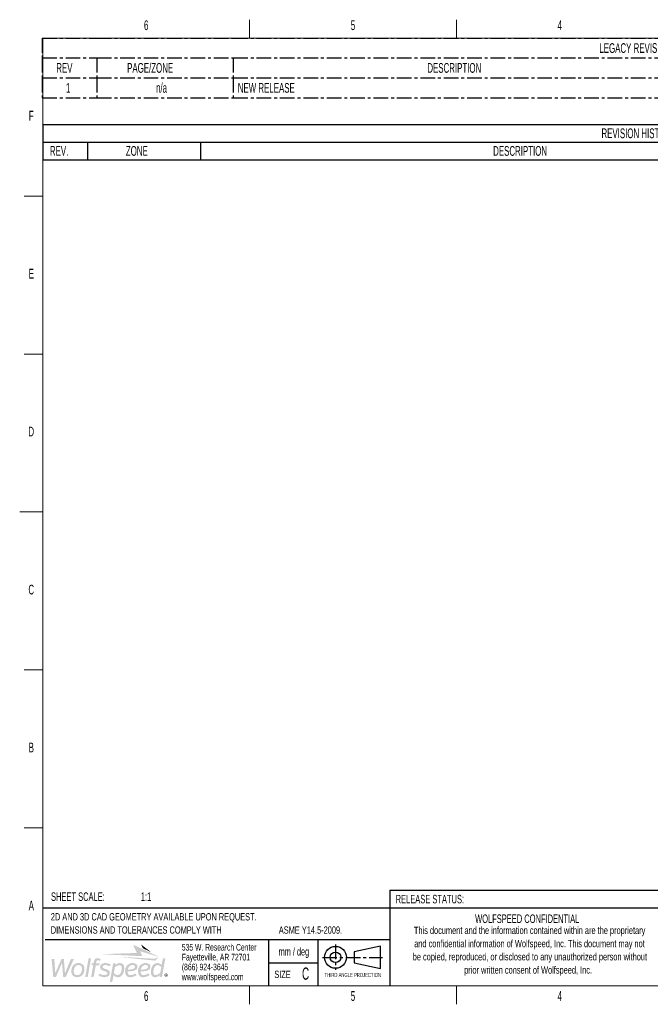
# Paper-space layout 'Revision History' of a CAD drawing. Header units: millimetres. Extents: x 0 to 559, y 0 to 432.
# Tile 1 of 2: x 0 to 274, y 2 to 430. Entities that reach past the tile are written whole.
import ezdxf

# ---------------------------------------------------------------- set-up
doc = ezdxf.new("R2010")
doc.units = ezdxf.units.MM
doc.linetypes.add('CENTER', pattern=[10.16, 6.35, -1.27, 1.27, -1.27])
for name, color, linetype in [('CENTERLINE', 8, 'CENTER'), ('DIMENSIONS', 8, 'Continuous'), ('FORMAT', 7, 'Continuous'), ('FORMAT_(LIGHT)', 9, 'Continuous'), ('WOLFSPEED', 197, 'Continuous')]:
    doc.layers.add(name, color=color, linetype=linetype)
doc.styles.add('SLDTEXTSTYLE0', font='TXT', dxfattribs={"width": 0.605})

# ---------------------------------------------------------------- blocks, each defined once
blk = doc.blocks.new('SW_TABLEANNOTATION_0')
at = {"layer": 'CENTERLINE', "color": 0}
for p, q in [((0, 0), (0, -8.6)), ((0, 0), (23.71, 0)), ((23.71, 0), (82.89, 0)), ((82.89, 0), (290.05, 0)), ((290.05, 0), (362.71, 0)), ((362.71, 0), (427.1, 0)), ((427.1, 0), (493.23, 0)), ((493.23, 0), (538.99, 0)), ((538.99, 0), (538.99, -8.6)), ((0, -8.6), (0, -17.26)), ((0, -8.6), (23.71, -8.6)), ((23.71, -8.6), (23.71, -17.26)), ((23.71, -8.6), (82.89, -8.6)), ((82.89, -8.6), (82.89, -17.26)), ((82.89, -8.6), (290.05, -8.6)), ((290.05, -8.6), (290.05, -17.26)), ((290.05, -8.6), (362.71, -8.6)), ((362.71, -8.6), (362.71, -17.26)), ((362.71, -8.6), (427.1, -8.6)), ((427.1, -8.6), (427.1, -17.26)), ((427.1, -8.6), (493.23, -8.6)), ((493.23, -8.6), (493.23, -17.26)), ((493.23, -8.6), (538.99, -8.6)), ((538.99, -8.6), (538.99, -17.26)), ((0, -17.26), (0, -25.92)), ((0, -17.26), (23.71, -17.26)), ((23.71, -17.26), (23.71, -25.92)), ((23.71, -17.26), (82.89, -17.26)), ((82.89, -17.26), (82.89, -25.92)), ((82.89, -17.26), (290.05, -17.26)), ((290.05, -17.26), (290.05, -25.92)), ((290.05, -17.26), (362.71, -17.26)), ((362.71, -17.26), (362.71, -25.92)), ((362.71, -17.26), (427.1, -17.26)), ((427.1, -17.26), (427.1, -25.92)), ((427.1, -17.26), (493.23, -17.26)), ((493.23, -17.26), (493.23, -25.92)), ((493.23, -17.26), (538.99, -17.26)), ((538.99, -17.26), (538.99, -25.92)), ((0, -25.92), (23.71, -25.92)), ((23.71, -25.92), (82.89, -25.92)), ((82.89, -25.92), (290.05, -25.92)), ((290.05, -25.92), (362.71, -25.92)), ((362.71, -25.92), (427.1, -25.92)), ((427.1, -25.92), (493.23, -25.92)), ((493.23, -25.92), (538.99, -25.92))]:
    blk.add_line(p, q, dxfattribs=at)
at = {"layer": 'CENTERLINE', "color": 0, "attachment_point": 1, "style": 'SLDTEXTSTYLE0'}
for s, insert, char_height in [('LEGACY REVISIONS', (241.9, -2.2), 4.2333), ('REV', (6.06, -10.83), 4.233), ('PAGE/ZONE', (36.84, -10.83), 4.233), ('DESCRIPTION', (167.19, -10.83), 4.2333), ('STATUS', (315.25, -10.83), 4.233), ('DRAWN', (384.25, -10.83), 4.233), ('APPROVED', (444.49, -10.83), 4.233), ('DATE', (508.59, -10.83), 4.233), ('1', (10.29, -19.5), 4.23), ('n/a', (49.39, -19.5), 4.233), ('NEW RELEASE', (84.89, -19.5), 4.2333), ('RELEASED', (311.33, -19.5), 4.233), ('K. LASSE', (382.36, -19.5), 4.233), ('B. SAMPLES', (443.39, -19.5), 4.233), ('09/15/2022', (502, -19.5), 4.233)]:
    blk.add_mtext(s, dxfattribs=dict(at, insert=insert, char_height=char_height))
blk = doc.blocks.new('SW_TABLEANNOTATION_1')
at = {"layer": 'DIMENSIONS', "color": 0}
for p, q in [((0, 0), (0, -7.66)), ((0, 0), (19.39, 0)), ((19.39, 0), (68.48, 0)), ((68.48, 0), (361.24, 0)), ((361.24, 0), (460.96, 0)), ((460.96, 0), (498.75, 0)), ((498.75, 0), (538.85, 0)), ((538.85, 0), (538.85, -7.66)), ((0, -7.66), (0, -15.33)), ((0, -7.66), (19.39, -7.66)), ((19.39, -7.66), (19.39, -15.33)), ((19.39, -7.66), (68.48, -7.66)), ((68.48, -7.66), (68.48, -15.33)), ((68.48, -7.66), (361.24, -7.66)), ((361.24, -7.66), (361.24, -15.33)), ((361.24, -7.66), (460.96, -7.66)), ((460.96, -7.66), (460.96, -15.33)), ((460.96, -7.66), (498.75, -7.66)), ((498.75, -7.66), (498.75, -15.33)), ((498.75, -7.66), (538.85, -7.66)), ((538.85, -7.66), (538.85, -15.33)), ((0, -15.33), (19.39, -15.33)), ((19.39, -15.33), (68.48, -15.33)), ((68.48, -15.33), (361.24, -15.33)), ((361.24, -15.33), (460.96, -15.33)), ((460.96, -15.33), (498.75, -15.33)), ((498.75, -15.33), (538.85, -15.33))]:
    blk.add_line(p, q, dxfattribs=at)
at = {"layer": 'DIMENSIONS', "color": 0, "attachment_point": 1, "style": 'SLDTEXTSTYLE0'}
for s, insert, char_height in [('REVISION HISTORY', (242.61, -1.74), 4.2333), ('REV.', (3.11, -9.4), 4.233), ('ZONE', (36.1, -9.4), 4.233), ('DESCRIPTION', (195.58, -9.4), 4.2333), ('RELEASE STATUS', (386.17, -9.4), 4.2333), ('APPROVED', (464.18, -9.4), 4.233), ('APR DATE', (504.69, -9.4), 4.233)]:
    blk.add_mtext(s, dxfattribs=dict(at, insert=insert, char_height=char_height))

psp = doc.layouts.new('Revision History')

# ---------------------------------------------------------------- hatches: boundary and pattern name
at = {"layer": 'WOLFSPEED'}
h = psp.add_hatch(color=256, dxfattribs=at)
edge = h.paths.add_edge_path(flags=0)
edge.add_line((52.52, 24.97), (60.11, 22.74))
edge.add_spline(control_points=[(60.11, 22.74), (60.17, 22.72), (60.2, 22.8), (60.14, 22.83)], knot_values=[0, 0, 0, 0, 1, 1, 1, 1], weights=[1, 1, 1, 1], degree=3, periodic=0)
edge.add_line((60.14, 22.83), (49.43, 27.81))
edge.add_spline(control_points=[(49.43, 27.81), (49.34, 27.86), (49.25, 27.76), (49.29, 27.67)], knot_values=[0, 0, 0, 0, 1, 1, 1, 1], weights=[1, 1, 1, 1], degree=3, periodic=0)
edge.add_line((49.29, 27.67), (50.84, 24.45))
edge.add_spline(control_points=[(50.84, 24.45), (50.87, 24.39), (50.83, 24.32), (50.77, 24.32)], knot_values=[0, 0, 0, 0, 1, 1, 1, 1], weights=[1, 1, 1, 1], degree=3, periodic=0)
edge.add_line((50.77, 24.32), (36.32, 23.81))
edge.add_spline(control_points=[(36.32, 23.81), (36.27, 23.81), (36.27, 23.73), (36.32, 23.73)], knot_values=[0, 0, 0, 0, 1, 1, 1, 1], weights=[1, 1, 1, 1], degree=3, periodic=0)
edge.add_line((36.32, 23.73), (53.19, 22.91))
edge.add_spline(control_points=[(53.19, 22.91), (53.23, 22.91), (53.26, 22.95), (53.24, 22.99)], knot_values=[0, 0, 0, 0, 1, 1, 1, 1], weights=[1, 1, 1, 1], degree=3, periodic=0)
edge.add_line((53.24, 22.99), (52.42, 24.85))
edge.add_spline(control_points=[(52.42, 24.85), (52.39, 24.92), (52.45, 24.99), (52.52, 24.97)], knot_values=[0, 0, 0, 0, 1, 1, 1, 1], weights=[1, 1, 1, 1], degree=3, periodic=0)
h = psp.add_hatch(color=256, dxfattribs=at)
edge = h.paths.add_edge_path(flags=0)
edge.add_line((52.79, 27.82), (53.47, 26.42))
edge.add_spline(control_points=[(53.47, 26.42), (53.5, 26.36), (53.54, 26.31), (53.6, 26.28)], knot_values=[0, 0, 0, 0, 1, 1, 1, 1], weights=[1, 1, 1, 1], degree=3, periodic=0)
edge.add_line((53.6, 26.28), (56.61, 24.89))
edge.add_spline(control_points=[(56.61, 24.89), (56.66, 24.87), (56.7, 24.93), (56.66, 24.97)], knot_values=[0, 0, 0, 0, 1, 1, 1, 1], weights=[1, 1, 1, 1], degree=3, periodic=0)
edge.add_line((56.66, 24.97), (52.86, 27.87))
edge.add_spline(control_points=[(52.86, 27.87), (52.82, 27.9), (52.77, 27.86), (52.79, 27.82)], knot_values=[0, 0, 0, 0, 1, 1, 1, 1], weights=[1, 1, 1, 1], degree=3, periodic=0)
h = psp.add_hatch(color=256, dxfattribs=at)
edge = h.paths.add_edge_path(flags=0)
edge.add_spline(control_points=[(22.54, 21.72), (22.37, 21.72), (22.21, 21.62), (22.15, 21.46)], knot_values=[0, 0, 0, 0, 1, 1, 1, 1], weights=[1, 1, 1, 1], degree=3, periodic=0)
edge.add_line((22.15, 21.46), (19.65, 15.49))
edge.add_line((19.65, 15.49), (19.17, 21.72))
edge.add_line((19.17, 21.72), (18.43, 21.72))
edge.add_spline(control_points=[(18.43, 21.72), (18.26, 21.72), (18.11, 21.62), (18.04, 21.46)], knot_values=[0, 0, 0, 0, 1, 1, 1, 1], weights=[1, 1, 1, 1], degree=3, periodic=0)
edge.add_line((18.04, 21.46), (15.44, 15.52))
edge.add_line((15.44, 15.52), (15.01, 21.72))
edge.add_line((15.01, 21.72), (14.28, 21.72))
edge.add_spline(control_points=[(14.28, 21.72), (14.16, 21.72), (14.05, 21.67), (13.97, 21.58)], knot_values=[0, 0, 0, 0, 1, 1, 1, 1], weights=[1, 1, 1, 1], degree=3, periodic=0)
edge.add_spline(control_points=[(13.97, 21.58), (13.89, 21.49), (13.85, 21.37), (13.86, 21.25)], knot_values=[0, 0, 0, 0, 1, 1, 1, 1], weights=[1, 1, 1, 1], degree=3, periodic=0)
edge.add_line((13.86, 21.25), (14.59, 13.9))
edge.add_line((14.59, 13.9), (15.44, 13.9))
edge.add_spline(control_points=[(15.44, 13.9), (15.6, 13.9), (15.76, 14), (15.82, 14.16)], knot_values=[0, 0, 0, 0, 1, 1, 1, 1], weights=[1, 1, 1, 1], degree=3, periodic=0)
edge.add_line((15.82, 14.16), (18.39, 20.01))
edge.add_line((18.39, 20.01), (18.89, 13.9))
edge.add_line((18.89, 13.9), (19.74, 13.9))
edge.add_spline(control_points=[(19.74, 13.9), (19.91, 13.9), (20.06, 14), (20.13, 14.15)], knot_values=[0, 0, 0, 0, 1, 1, 1, 1], weights=[1, 1, 1, 1], degree=3, periodic=0)
edge.add_line((20.13, 14.15), (23.52, 21.72))
edge.add_line((23.52, 21.72), (22.54, 21.72))
h = psp.add_hatch(color=256, dxfattribs=at)
edge = h.paths.add_edge_path(flags=0)
edge.add_line((28.48, 13.9), (29.19, 13.9))
edge.add_spline(control_points=[(29.19, 13.9), (29.39, 13.9), (29.57, 14.05), (29.6, 14.25)], knot_values=[0, 0, 0, 0, 1, 1, 1, 1], weights=[1, 1, 1, 1], degree=3, periodic=0)
edge.add_line((29.6, 14.25), (30.98, 22.04))
edge.add_line((30.98, 22.04), (30.27, 22.04))
edge.add_spline(control_points=[(30.27, 22.04), (30.06, 22.04), (29.89, 21.89), (29.85, 21.69)], knot_values=[0, 0, 0, 0, 1, 1, 1, 1], weights=[1, 1, 1, 1], degree=3, periodic=0)
edge.add_line((29.85, 21.69), (28.48, 13.9))
h = psp.add_hatch(color=256, dxfattribs=at)
edge = h.paths.add_edge_path(flags=0)
edge.add_spline(control_points=[(31.76, 13.9), (31.96, 13.9), (32.14, 14.05), (32.17, 14.25)], knot_values=[0, 0, 0, 0, 1, 1, 1, 1], weights=[1, 1, 1, 1], degree=3, periodic=0)
edge.add_line((32.17, 14.25), (32.32, 15.08))
edge.add_line((32.32, 15.08), (33.01, 18.95))
edge.add_line((33.01, 18.95), (34.54, 18.95))
edge.add_line((34.54, 18.95), (34.69, 19.8))
edge.add_line((34.69, 19.8), (33.16, 19.8))
edge.add_line((33.16, 19.8), (33.28, 20.51))
edge.add_spline(control_points=[(33.28, 20.51), (33.36, 20.92), (33.53, 21.09), (33.85, 21.09)], knot_values=[0, 0, 0, 0, 1, 1, 1, 1], weights=[1, 1, 1, 1], degree=3, periodic=0)
edge.add_spline(control_points=[(33.85, 21.09), (34.07, 21.09), (34.53, 20.97), (34.74, 20.91)], knot_values=[0, 0, 0, 0, 1, 1, 1, 1], weights=[1, 1, 1, 1], degree=3, periodic=0)
edge.add_line((34.74, 20.91), (34.8, 20.89))
edge.add_line((34.8, 20.89), (35.22, 21.66))
edge.add_line((35.22, 21.66), (35.14, 21.69))
edge.add_spline(control_points=[(35.14, 21.69), (34.84, 21.81), (34.15, 22.03), (33.69, 22.03)], knot_values=[0, 0, 0, 0, 1, 1, 1, 1], weights=[1, 1, 1, 1], degree=3, periodic=0)
edge.add_spline(control_points=[(33.69, 22.03), (32.84, 22.03), (32.4, 21.59), (32.22, 20.54)], knot_values=[0, 0, 0, 0, 1, 1, 1, 1], weights=[1, 1, 1, 1], degree=3, periodic=0)
edge.add_line((32.22, 20.54), (32.09, 19.8))
edge.add_line((32.09, 19.8), (31.31, 19.8))
edge.add_line((31.31, 19.8), (31.17, 18.95))
edge.add_line((31.17, 18.95), (31.94, 18.95))
edge.add_line((31.94, 18.95), (31.26, 15.11))
edge.add_line((31.26, 15.11), (31.05, 13.9))
edge.add_line((31.05, 13.9), (31.76, 13.9))
h = psp.add_hatch(color=256, dxfattribs=at)
edge = h.paths.add_edge_path(flags=0)
edge.add_spline(control_points=[(58.88, 21), (58.92, 20.99), (58.95, 21.01), (58.97, 21.03)], knot_values=[0, 0, 0, 0, 1, 1, 1, 1], weights=[1, 1, 1, 1], degree=3, periodic=0)
edge.add_line((58.97, 21.03), (60.16, 22.49))
edge.add_spline(control_points=[(60.16, 22.49), (60.19, 22.52), (60.15, 22.57), (60.11, 22.55)], knot_values=[0, 0, 0, 0, 1, 1, 1, 1], weights=[1, 1, 1, 1], degree=3, periodic=0)
edge.add_line((60.11, 22.55), (58.69, 21.81))
edge.add_spline(control_points=[(58.69, 21.81), (58.67, 21.8), (58.64, 21.8), (58.62, 21.8)], knot_values=[0, 0, 0, 0, 1, 1, 1, 1], weights=[1, 1, 1, 1], degree=3, periodic=0)
edge.add_line((58.62, 21.8), (48.43, 22.36))
edge.add_line((48.43, 22.36), (44.58, 22.57))
edge.add_spline(control_points=[(44.58, 22.57), (44.53, 22.56), (44.54, 22.49), (44.59, 22.49)], knot_values=[0, 0, 0, 0, 1, 1, 1, 1], weights=[1, 1, 1, 1], degree=3, periodic=0)
edge.add_line((44.59, 22.49), (48.99, 21.95))
edge.add_line((48.99, 21.95), (58.88, 21))
h = psp.add_hatch(color=256, dxfattribs=at)
edge = h.paths.add_edge_path(flags=0)
edge.add_spline(control_points=[(59.74, 19.92), (58.11, 19.92), (56.96, 18.27), (56.96, 15.89)], knot_values=[0, 0, 0, 0, 1, 1, 1, 1], weights=[1, 1, 1, 1], degree=3, periodic=0)
edge.add_spline(control_points=[(56.96, 15.89), (56.96, 14.87), (57.43, 13.78), (58.74, 13.78)], knot_values=[0, 0, 0, 0, 1, 1, 1, 1], weights=[1, 1, 1, 1], degree=3, periodic=0)
edge.add_spline(control_points=[(58.74, 13.78), (59.63, 13.78), (60.4, 14.28), (60.86, 14.67)], knot_values=[0, 0, 0, 0, 1, 1, 1, 1], weights=[1, 1, 1, 1], degree=3, periodic=0)
edge.add_line((60.86, 14.67), (60.73, 13.9))
edge.add_line((60.73, 13.9), (61.44, 13.9))
edge.add_spline(control_points=[(61.44, 13.9), (61.64, 13.9), (61.82, 14.05), (61.85, 14.25)], knot_values=[0, 0, 0, 0, 1, 1, 1, 1], weights=[1, 1, 1, 1], degree=3, periodic=0)
edge.add_line((61.85, 14.25), (63.23, 22.03))
edge.add_line((63.23, 22.03), (62.52, 22.03))
edge.add_spline(control_points=[(62.52, 22.03), (62.31, 22.03), (62.14, 21.89), (62.1, 21.69)], knot_values=[0, 0, 0, 0, 1, 1, 1, 1], weights=[1, 1, 1, 1], degree=3, periodic=0)
edge.add_line((62.1, 21.69), (61.64, 19.07))
edge.add_spline(control_points=[(61.64, 19.07), (61.28, 19.39), (60.62, 19.92), (59.74, 19.92)], knot_values=[0, 0, 0, 0, 1, 1, 1, 1], weights=[1, 1, 1, 1], degree=3, periodic=0)
edge = h.paths.add_edge_path(flags=0)
edge.add_spline(control_points=[(58.99, 14.69), (58.18, 14.69), (58.06, 15.51), (58.06, 15.99)], knot_values=[0, 0, 0, 0, 1, 1, 1, 1], weights=[1, 1, 1, 1], degree=3, periodic=0)
edge.add_spline(control_points=[(58.06, 15.99), (58.06, 17.48), (58.75, 19.01), (59.91, 19.01)], knot_values=[0, 0, 0, 0, 1, 1, 1, 1], weights=[1, 1, 1, 1], degree=3, periodic=0)
edge.add_spline(control_points=[(59.91, 19.01), (60.43, 19.01), (60.94, 18.73), (61.48, 18.15)], knot_values=[0, 0, 0, 0, 1, 1, 1, 1], weights=[1, 1, 1, 1], degree=3, periodic=0)
edge.add_line((61.48, 18.15), (61.05, 15.75))
edge.add_spline(control_points=[(61.05, 15.75), (60.44, 15.2), (59.77, 14.69), (58.99, 14.69)], knot_values=[0, 0, 0, 0, 1, 1, 1, 1], weights=[1, 1, 1, 1], degree=3, periodic=0)
h = psp.add_hatch(color=256, dxfattribs=at)
edge = h.paths.add_edge_path(flags=0)
edge.add_spline(control_points=[(25.07, 13.78), (26.83, 13.78), (28.11, 15.28), (28.11, 17.35)], knot_values=[0, 0, 0, 0, 1, 1, 1, 1], weights=[1, 1, 1, 1], degree=3, periodic=0)
edge.add_spline(control_points=[(28.11, 17.35), (28.11, 18.96), (27.11, 19.92), (25.44, 19.92)], knot_values=[0, 0, 0, 0, 1, 1, 1, 1], weights=[1, 1, 1, 1], degree=3, periodic=0)
edge.add_spline(control_points=[(25.44, 19.92), (23.68, 19.92), (22.41, 18.42), (22.41, 16.35)], knot_values=[0, 0, 0, 0, 1, 1, 1, 1], weights=[1, 1, 1, 1], degree=3, periodic=0)
edge.add_spline(control_points=[(22.41, 16.35), (22.41, 14.74), (23.4, 13.78), (25.07, 13.78)], knot_values=[0, 0, 0, 0, 1, 1, 1, 1], weights=[1, 1, 1, 1], degree=3, periodic=0)
edge = h.paths.add_edge_path(flags=0)
edge.add_spline(control_points=[(23.47, 16.35), (23.47, 17.65), (24.16, 19.04), (25.45, 19.04)], knot_values=[0, 0, 0, 0, 1, 1, 1, 1], weights=[1, 1, 1, 1], degree=3, periodic=0)
edge.add_spline(control_points=[(25.45, 19.04), (26.76, 19.04), (27.04, 18.12), (27.04, 17.35)], knot_values=[0, 0, 0, 0, 1, 1, 1, 1], weights=[1, 1, 1, 1], degree=3, periodic=0)
edge.add_spline(control_points=[(27.04, 17.35), (27.04, 16.05), (26.34, 14.67), (25.06, 14.67)], knot_values=[0, 0, 0, 0, 1, 1, 1, 1], weights=[1, 1, 1, 1], degree=3, periodic=0)
edge.add_spline(control_points=[(25.06, 14.67), (23.75, 14.67), (23.47, 15.59), (23.47, 16.35)], knot_values=[0, 0, 0, 0, 1, 1, 1, 1], weights=[1, 1, 1, 1], degree=3, periodic=0)
h = psp.add_hatch(color=256, dxfattribs=at)
edge = h.paths.add_edge_path(flags=0)
edge.add_line((39.01, 18.49), (39.55, 19.22))
edge.add_line((39.55, 19.22), (39.48, 19.27))
edge.add_spline(control_points=[(39.48, 19.27), (38.97, 19.57), (38.05, 19.92), (37.15, 19.92)], knot_values=[0, 0, 0, 0, 1, 1, 1, 1], weights=[1, 1, 1, 1], degree=3, periodic=0)
edge.add_spline(control_points=[(37.15, 19.92), (35.84, 19.92), (34.92, 19.2), (34.92, 18.17)], knot_values=[0, 0, 0, 0, 1, 1, 1, 1], weights=[1, 1, 1, 1], degree=3, periodic=0)
edge.add_spline(control_points=[(34.92, 18.17), (34.92, 17.04), (35.95, 16.71), (36.64, 16.49)], knot_values=[0, 0, 0, 0, 1, 1, 1, 1], weights=[1, 1, 1, 1], degree=3, periodic=0)
edge.add_line((36.64, 16.49), (36.81, 16.43))
edge.add_spline(control_points=[(36.81, 16.43), (37.5, 16.22), (38.05, 16.04), (38.05, 15.52)], knot_values=[0, 0, 0, 0, 1, 1, 1, 1], weights=[1, 1, 1, 1], degree=3, periodic=0)
edge.add_spline(control_points=[(38.05, 15.52), (38.05, 14.96), (37.41, 14.67), (36.78, 14.67)], knot_values=[0, 0, 0, 0, 1, 1, 1, 1], weights=[1, 1, 1, 1], degree=3, periodic=0)
edge.add_spline(control_points=[(36.78, 14.67), (36, 14.67), (35.12, 15.12), (34.78, 15.31)], knot_values=[0, 0, 0, 0, 1, 1, 1, 1], weights=[1, 1, 1, 1], degree=3, periodic=0)
edge.add_line((34.78, 15.31), (34.72, 15.35))
edge.add_line((34.72, 15.35), (34.15, 14.62))
edge.add_line((34.15, 14.62), (34.22, 14.57))
edge.add_spline(control_points=[(34.22, 14.57), (34.51, 14.39), (35.56, 13.78), (36.78, 13.78)], knot_values=[0, 0, 0, 0, 1, 1, 1, 1], weights=[1, 1, 1, 1], degree=3, periodic=0)
edge.add_spline(control_points=[(36.78, 13.78), (38.19, 13.78), (39.13, 14.51), (39.13, 15.6)], knot_values=[0, 0, 0, 0, 1, 1, 1, 1], weights=[1, 1, 1, 1], degree=3, periodic=0)
edge.add_spline(control_points=[(39.13, 15.6), (39.13, 16.64), (38.34, 16.99), (37.3, 17.34)], knot_values=[0, 0, 0, 0, 1, 1, 1, 1], weights=[1, 1, 1, 1], degree=3, periodic=0)
edge.add_line((37.3, 17.34), (37.3, 17.34))
edge.add_spline(control_points=[(37.3, 17.34), (37.22, 17.36), (37.15, 17.38), (37.08, 17.4)], knot_values=[0, 0, 0, 0, 1, 1, 1, 1], weights=[1, 1, 1, 1], degree=3, periodic=0)
edge.add_spline(control_points=[(37.08, 17.4), (36.5, 17.59), (35.99, 17.75), (35.99, 18.24)], knot_values=[0, 0, 0, 0, 1, 1, 1, 1], weights=[1, 1, 1, 1], degree=3, periodic=0)
edge.add_spline(control_points=[(35.99, 18.24), (35.99, 18.71), (36.48, 19.04), (37.19, 19.04)], knot_values=[0, 0, 0, 0, 1, 1, 1, 1], weights=[1, 1, 1, 1], degree=3, periodic=0)
edge.add_spline(control_points=[(37.19, 19.04), (37.95, 19.04), (38.73, 18.64), (38.95, 18.52)], knot_values=[0, 0, 0, 0, 1, 1, 1, 1], weights=[1, 1, 1, 1], degree=3, periodic=0)
edge.add_line((38.95, 18.52), (39.01, 18.49))
h = psp.add_hatch(color=256, dxfattribs=at)
edge = h.paths.add_edge_path(flags=0)
edge.add_line((39.13, 11.67), (39.84, 11.67))
edge.add_spline(control_points=[(39.84, 11.67), (40.05, 11.67), (40.22, 11.82), (40.26, 12.02)], knot_values=[0, 0, 0, 0, 1, 1, 1, 1], weights=[1, 1, 1, 1], degree=3, periodic=0)
edge.add_line((40.26, 12.02), (40.72, 14.62))
edge.add_spline(control_points=[(40.72, 14.62), (41.09, 14.3), (41.75, 13.78), (42.68, 13.78)], knot_values=[0, 0, 0, 0, 1, 1, 1, 1], weights=[1, 1, 1, 1], degree=3, periodic=0)
edge.add_spline(control_points=[(42.68, 13.78), (44.28, 13.78), (45.39, 15.43), (45.39, 17.8)], knot_values=[0, 0, 0, 0, 1, 1, 1, 1], weights=[1, 1, 1, 1], degree=3, periodic=0)
edge.add_spline(control_points=[(45.39, 17.8), (45.39, 19.77), (43.91, 19.92), (43.46, 19.92)], knot_values=[0, 0, 0, 0, 1, 1, 1, 1], weights=[1, 1, 1, 1], degree=3, periodic=0)
edge.add_spline(control_points=[(43.46, 19.92), (42.84, 19.92), (42.2, 19.68), (41.52, 19.17)], knot_values=[0, 0, 0, 0, 1, 1, 1, 1], weights=[1, 1, 1, 1], degree=3, periodic=0)
edge.add_line((41.52, 19.17), (41.64, 19.8))
edge.add_line((41.64, 19.8), (40.93, 19.8))
edge.add_spline(control_points=[(40.93, 19.8), (40.72, 19.8), (40.55, 19.66), (40.51, 19.45)], knot_values=[0, 0, 0, 0, 1, 1, 1, 1], weights=[1, 1, 1, 1], degree=3, periodic=0)
edge.add_line((40.51, 19.45), (39.13, 11.67))
edge = h.paths.add_edge_path(flags=0)
edge.add_spline(control_points=[(41.33, 18.12), (41.89, 18.57), (42.5, 19.01), (43.22, 19.01)], knot_values=[0, 0, 0, 0, 1, 1, 1, 1], weights=[1, 1, 1, 1], degree=3, periodic=0)
edge.add_spline(control_points=[(43.22, 19.01), (44.11, 19.01), (44.29, 18.31), (44.29, 17.71)], knot_values=[0, 0, 0, 0, 1, 1, 1, 1], weights=[1, 1, 1, 1], degree=3, periodic=0)
edge.add_spline(control_points=[(44.29, 17.71), (44.29, 15.75), (43.38, 14.69), (42.52, 14.69)], knot_values=[0, 0, 0, 0, 1, 1, 1, 1], weights=[1, 1, 1, 1], degree=3, periodic=0)
edge.add_spline(control_points=[(42.52, 14.69), (41.82, 14.69), (41.25, 15.15), (40.88, 15.55)], knot_values=[0, 0, 0, 0, 1, 1, 1, 1], weights=[1, 1, 1, 1], degree=3, periodic=0)
edge.add_line((40.88, 15.55), (41.33, 18.12))
h = psp.add_hatch(color=256, dxfattribs=at)
edge = h.paths.add_edge_path(flags=0)
edge.add_spline(control_points=[(50.08, 15.33), (49.58, 15.06), (48.82, 14.66), (48.13, 14.66)], knot_values=[0, 0, 0, 0, 1, 1, 1, 1], weights=[1, 1, 1, 1], degree=3, periodic=0)
edge.add_spline(control_points=[(48.13, 14.66), (47.07, 14.66), (46.85, 15.56), (46.85, 16.31)], knot_values=[0, 0, 0, 0, 1, 1, 1, 1], weights=[1, 1, 1, 1], degree=3, periodic=0)
edge.add_line((46.85, 16.31), (46.85, 16.37))
edge.add_line((46.85, 16.37), (47.42, 16.37))
edge.add_spline(control_points=[(47.42, 16.37), (49.87, 16.37), (51.12, 17.03), (51.12, 18.34)], knot_values=[0, 0, 0, 0, 1, 1, 1, 1], weights=[1, 1, 1, 1], degree=3, periodic=0)
edge.add_spline(control_points=[(51.12, 18.34), (51.12, 19.28), (50.29, 19.92), (49.06, 19.92)], knot_values=[0, 0, 0, 0, 1, 1, 1, 1], weights=[1, 1, 1, 1], degree=3, periodic=0)
edge.add_spline(control_points=[(49.06, 19.92), (47.12, 19.92), (45.77, 18.45), (45.77, 16.34)], knot_values=[0, 0, 0, 0, 1, 1, 1, 1], weights=[1, 1, 1, 1], degree=3, periodic=0)
edge.add_spline(control_points=[(45.77, 16.34), (45.77, 14.72), (46.58, 13.78), (48, 13.78)], knot_values=[0, 0, 0, 0, 1, 1, 1, 1], weights=[1, 1, 1, 1], degree=3, periodic=0)
edge.add_spline(control_points=[(48, 13.78), (49.12, 13.78), (50.2, 14.37), (50.66, 14.62)], knot_values=[0, 0, 0, 0, 1, 1, 1, 1], weights=[1, 1, 1, 1], degree=3, periodic=0)
edge.add_line((50.66, 14.62), (50.73, 14.66))
edge.add_line((50.73, 14.66), (50.31, 15.45))
edge.add_line((50.31, 15.45), (50.24, 15.41))
edge.add_spline(control_points=[(50.24, 15.41), (50.19, 15.39), (50.14, 15.36), (50.08, 15.33)], knot_values=[0, 0, 0, 0, 1, 1, 1, 1], weights=[1, 1, 1, 1], degree=3, periodic=0)
edge = h.paths.add_edge_path(flags=0)
edge.add_spline(control_points=[(49.02, 19.07), (49.66, 19.07), (50.07, 18.77), (50.07, 18.31)], knot_values=[0, 0, 0, 0, 1, 1, 1, 1], weights=[1, 1, 1, 1], degree=3, periodic=0)
edge.add_spline(control_points=[(50.07, 18.31), (50.07, 17.54), (49.15, 17.11), (47.5, 17.11)], knot_values=[0, 0, 0, 0, 1, 1, 1, 1], weights=[1, 1, 1, 1], degree=3, periodic=0)
edge.add_line((47.5, 17.11), (46.93, 17.11))
edge.add_spline(control_points=[(46.93, 17.11), (47.2, 18.29), (48.03, 19.07), (49.02, 19.07)], knot_values=[0, 0, 0, 0, 1, 1, 1, 1], weights=[1, 1, 1, 1], degree=3, periodic=0)
h = psp.add_hatch(color=256, dxfattribs=at)
edge = h.paths.add_edge_path(flags=0)
edge.add_spline(control_points=[(55.73, 15.33), (55.23, 15.06), (54.47, 14.66), (53.78, 14.66)], knot_values=[0, 0, 0, 0, 1, 1, 1, 1], weights=[1, 1, 1, 1], degree=3, periodic=0)
edge.add_spline(control_points=[(53.78, 14.66), (52.72, 14.66), (52.5, 15.56), (52.5, 16.31)], knot_values=[0, 0, 0, 0, 1, 1, 1, 1], weights=[1, 1, 1, 1], degree=3, periodic=0)
edge.add_line((52.5, 16.31), (52.5, 16.37))
edge.add_line((52.5, 16.37), (53.07, 16.37))
edge.add_spline(control_points=[(53.07, 16.37), (55.52, 16.37), (56.76, 17.03), (56.76, 18.34)], knot_values=[0, 0, 0, 0, 1, 1, 1, 1], weights=[1, 1, 1, 1], degree=3, periodic=0)
edge.add_spline(control_points=[(56.76, 18.34), (56.76, 19.28), (55.94, 19.92), (54.71, 19.92)], knot_values=[0, 0, 0, 0, 1, 1, 1, 1], weights=[1, 1, 1, 1], degree=3, periodic=0)
edge.add_spline(control_points=[(54.71, 19.92), (52.77, 19.92), (51.41, 18.45), (51.41, 16.34)], knot_values=[0, 0, 0, 0, 1, 1, 1, 1], weights=[1, 1, 1, 1], degree=3, periodic=0)
edge.add_spline(control_points=[(51.41, 16.34), (51.41, 14.72), (52.23, 13.78), (53.65, 13.78)], knot_values=[0, 0, 0, 0, 1, 1, 1, 1], weights=[1, 1, 1, 1], degree=3, periodic=0)
edge.add_spline(control_points=[(53.65, 13.78), (54.77, 13.78), (55.85, 14.37), (56.31, 14.62)], knot_values=[0, 0, 0, 0, 1, 1, 1, 1], weights=[1, 1, 1, 1], degree=3, periodic=0)
edge.add_line((56.31, 14.62), (56.38, 14.66))
edge.add_line((56.38, 14.66), (55.95, 15.45))
edge.add_line((55.95, 15.45), (55.89, 15.41))
edge.add_spline(control_points=[(55.89, 15.41), (55.84, 15.39), (55.79, 15.36), (55.73, 15.33)], knot_values=[0, 0, 0, 0, 1, 1, 1, 1], weights=[1, 1, 1, 1], degree=3, periodic=0)
edge = h.paths.add_edge_path(flags=0)
edge.add_spline(control_points=[(54.66, 19.07), (55.3, 19.07), (55.71, 18.77), (55.71, 18.31)], knot_values=[0, 0, 0, 0, 1, 1, 1, 1], weights=[1, 1, 1, 1], degree=3, periodic=0)
edge.add_spline(control_points=[(55.71, 18.31), (55.71, 17.54), (54.8, 17.11), (53.14, 17.11)], knot_values=[0, 0, 0, 0, 1, 1, 1, 1], weights=[1, 1, 1, 1], degree=3, periodic=0)
edge.add_line((53.14, 17.11), (52.58, 17.11))
edge.add_spline(control_points=[(52.58, 17.11), (52.85, 18.29), (53.68, 19.07), (54.66, 19.07)], knot_values=[0, 0, 0, 0, 1, 1, 1, 1], weights=[1, 1, 1, 1], degree=3, periodic=0)
h = psp.add_hatch(color=256, dxfattribs=at)
edge = h.paths.add_edge_path(flags=0)
edge.add_spline(control_points=[(64.3, 14.67), (64.3, 14.85), (64.22, 15.03), (64.09, 15.16)], knot_values=[0, 0, 0, 0, 1, 1, 1, 1], weights=[1, 1, 1, 1], degree=3, periodic=0)
edge.add_spline(control_points=[(64.09, 15.16), (63.96, 15.3), (63.78, 15.37), (63.59, 15.37)], knot_values=[0, 0, 0, 0, 1, 1, 1, 1], weights=[1, 1, 1, 1], degree=3, periodic=0)
edge.add_spline(control_points=[(63.59, 15.37), (63.4, 15.37), (63.23, 15.3), (63.1, 15.16)], knot_values=[0, 0, 0, 0, 1, 1, 1, 1], weights=[1, 1, 1, 1], degree=3, periodic=0)
edge.add_spline(control_points=[(63.1, 15.16), (62.96, 15.03), (62.89, 14.85), (62.89, 14.67)], knot_values=[0, 0, 0, 0, 1, 1, 1, 1], weights=[1, 1, 1, 1], degree=3, periodic=0)
edge.add_spline(control_points=[(62.89, 14.67), (62.89, 14.48), (62.96, 14.3), (63.1, 14.17)], knot_values=[0, 0, 0, 0, 1, 1, 1, 1], weights=[1, 1, 1, 1], degree=3, periodic=0)
edge.add_spline(control_points=[(63.1, 14.17), (63.23, 14.04), (63.4, 13.96), (63.59, 13.96)], knot_values=[0, 0, 0, 0, 1, 1, 1, 1], weights=[1, 1, 1, 1], degree=3, periodic=0)
edge.add_spline(control_points=[(63.59, 13.96), (63.78, 13.96), (63.96, 14.04), (64.09, 14.17)], knot_values=[0, 0, 0, 0, 1, 1, 1, 1], weights=[1, 1, 1, 1], degree=3, periodic=0)
edge.add_spline(control_points=[(64.09, 14.17), (64.22, 14.3), (64.3, 14.48), (64.3, 14.67)], knot_values=[0, 0, 0, 0, 1, 1, 1, 1], weights=[1, 1, 1, 1], degree=3, periodic=0)
edge = h.paths.add_edge_path(flags=0)
edge.add_spline(control_points=[(63.54, 14.93), (63.63, 14.93), (63.66, 14.92), (63.68, 14.91)], knot_values=[0, 0, 0, 0, 1, 1, 1, 1], weights=[1, 1, 1, 1], degree=3, periodic=0)
edge.add_spline(control_points=[(63.68, 14.91), (63.7, 14.9), (63.71, 14.88), (63.71, 14.84)], knot_values=[0, 0, 0, 0, 1, 1, 1, 1], weights=[1, 1, 1, 1], degree=3, periodic=0)
edge.add_spline(control_points=[(63.71, 14.84), (63.71, 14.8), (63.69, 14.77), (63.66, 14.75)], knot_values=[0, 0, 0, 0, 1, 1, 1, 1], weights=[1, 1, 1, 1], degree=3, periodic=0)
edge.add_spline(control_points=[(63.66, 14.75), (63.63, 14.72), (63.59, 14.71), (63.53, 14.71)], knot_values=[0, 0, 0, 0, 1, 1, 1, 1], weights=[1, 1, 1, 1], degree=3, periodic=0)
edge.add_line((63.53, 14.71), (63.49, 14.71))
edge.add_line((63.49, 14.71), (63.49, 14.93))
edge.add_line((63.49, 14.93), (63.54, 14.93))
edge = h.paths.add_edge_path(flags=0)
edge.add_spline(control_points=[(63.72, 15.21), (63.92, 15.16), (64.09, 15), (64.14, 14.79)], knot_values=[0, 0, 0, 0, 1, 1, 1, 1], weights=[1, 1, 1, 1], degree=3, periodic=0)
edge.add_spline(control_points=[(64.14, 14.79), (64.18, 14.6), (64.12, 14.41), (63.99, 14.28)], knot_values=[0, 0, 0, 0, 1, 1, 1, 1], weights=[1, 1, 1, 1], degree=3, periodic=0)
edge.add_line((63.99, 14.28), (63.72, 14.63))
edge.add_spline(control_points=[(63.72, 14.63), (63.77, 14.65), (63.81, 14.68), (63.83, 14.72)], knot_values=[0, 0, 0, 0, 1, 1, 1, 1], weights=[1, 1, 1, 1], degree=3, periodic=0)
edge.add_spline(control_points=[(63.83, 14.72), (63.86, 14.76), (63.88, 14.8), (63.88, 14.86)], knot_values=[0, 0, 0, 0, 1, 1, 1, 1], weights=[1, 1, 1, 1], degree=3, periodic=0)
edge.add_spline(control_points=[(63.88, 14.86), (63.88, 14.95), (63.83, 15.01), (63.75, 15.04)], knot_values=[0, 0, 0, 0, 1, 1, 1, 1], weights=[1, 1, 1, 1], degree=3, periodic=0)
edge.add_spline(control_points=[(63.75, 15.04), (63.72, 15.05), (63.65, 15.06), (63.56, 15.06)], knot_values=[0, 0, 0, 0, 1, 1, 1, 1], weights=[1, 1, 1, 1], degree=3, periodic=0)
edge.add_line((63.56, 15.06), (63.33, 15.06))
edge.add_line((63.33, 15.06), (63.33, 14.27))
edge.add_line((63.33, 14.27), (63.49, 14.27))
edge.add_line((63.49, 14.27), (63.49, 14.58))
edge.add_line((63.49, 14.58), (63.56, 14.58))
edge.add_line((63.56, 14.58), (63.79, 14.28))
edge.add_line((63.79, 14.28), (63.8, 14.27))
edge.add_line((63.8, 14.27), (63.98, 14.27))
edge.add_spline(control_points=[(63.98, 14.27), (63.85, 14.14), (63.65, 14.08), (63.47, 14.12)], knot_values=[0, 0, 0, 0, 1, 1, 1, 1], weights=[1, 1, 1, 1], degree=3, periodic=0)
edge.add_spline(control_points=[(63.47, 14.12), (63.26, 14.17), (63.1, 14.34), (63.05, 14.54)], knot_values=[0, 0, 0, 0, 1, 1, 1, 1], weights=[1, 1, 1, 1], degree=3, periodic=0)
edge.add_spline(control_points=[(63.05, 14.54), (63.01, 14.73), (63.06, 14.92), (63.2, 15.06)], knot_values=[0, 0, 0, 0, 1, 1, 1, 1], weights=[1, 1, 1, 1], degree=3, periodic=0)
edge.add_spline(control_points=[(63.2, 15.06), (63.33, 15.2), (63.53, 15.25), (63.72, 15.21)], knot_values=[0, 0, 0, 0, 1, 1, 1, 1], weights=[1, 1, 1, 1], degree=3, periodic=0)

# ---------------------------------------------------------------- linework, layer by layer
at = {"layer": 'CENTERLINE'}
for p, q in [((137.12, 27.96), (137.12, 16.92)), ((131.42, 22.4), (157.48, 22.4))]:
    psp.add_line(p, q, dxfattribs=at)
at = {"layer": 'DIMENSIONS'}
for p, q in [((156.63, 27.22), (145.24, 24.75)), ((156.63, 17.59), (156.63, 27.22)), ((145.24, 24.75), (145.24, 20.06)), ((145.24, 20.06), (156.63, 17.59))]:
    psp.add_line(p, q, dxfattribs=at)
for radius in [4.76, 2.3]:
    psp.add_circle((137.12, 22.4), radius, dxfattribs=at)
at = {"layer": 'FORMAT_(LIGHT)', "linetype": 'Continuous', "lineweight": 18}
for p, q in [((99.8, 421.8), (99.8, 429.8)), ((189.6, 421.8), (189.6, 429.8)), ((10, 10), (10, 421.8)), ((10, 421.8), (548.8, 421.8)), ((10, 353.17), (2, 353.17)), ((10, 284.53), (2, 284.53)), ((0, 215.9), (10, 215.9)), ((10, 147.27), (2, 147.27)), ((10, 78.63), (2, 78.63)), ((548.8, 10), (10, 10)), ((99.8, 10), (99.8, 2)), ((189.6, 10), (189.6, 2))]:
    psp.add_line(p, q, dxfattribs=at)
at = {"layer": 'FORMAT_(LIGHT)'}
for p, q in [((160.72, 51.61), (369.2, 51.61)), ((160.72, 51.61), (160.72, 10)), ((10, 43.85), (369.2, 43.85)), ((160.72, 30), (11.12, 30)), ((107.99, 30), (107.99, 10)), ((129.51, 30.06), (129.51, 9.94)), ((107.99, 20), (129.51, 20))]:
    psp.add_line(p, q, dxfattribs=at)

# ---------------------------------------------------------------- block references
at = {"layer": 'CENTERLINE'}
psp.add_blockref('SW_TABLEANNOTATION_0', (9.81, 421.8), dxfattribs=at)
at = {"layer": 'DIMENSIONS'}
psp.add_blockref('SW_TABLEANNOTATION_1', (10, 384.3), dxfattribs=at)

# ---------------------------------------------------------------- texts
at = {"layer": 'DIMENSIONS', "style": 'SLDTEXTSTYLE0'}
for s, insert, char_height, attachment_point in [('2D AND 3D CAD GEOMETRY AVAILABLE UPON REQUEST.', (13.5, 41.61), 3.175, 1), ('WOLFSPEED CONFIDENTIAL', (220.37, 41.03), 3.7042, 2), ('DIMENSIONS AND TOLERANCES COMPLY WITH', (13.5, 35.88), 3.175, 1), ('ASME Y14.5-2009.', (112.51, 35.86), 3.175, 1), ('This document and the information contained within are the proprietary', (221.41, 35.71), 3.175, 2), ('and confidential information of Wolfspeed, Inc. This document may not', (221.36, 29.98), 3.175, 2), ('mm / deg', (119.06, 26.63), 3.44, 2), ('be copied, reproduced, or disclosed to any unauthorized person without', (221.53, 24.25), 3.175, 2), ('C', (124.13, 17.97), 5.29, 2), ('prior written consent of Wolfspeed, Inc.', (220.76, 18.51), 3.175, 2), ('SIZE', (110.56, 16.6), 3.175, 1), ('THIRD ANGLE PROJECTION', (144.64, 15.65), 1.8, 2)]:
    psp.add_mtext(s, dxfattribs=dict(at, insert=insert, char_height=char_height, attachment_point=attachment_point))
at = {"layer": 'FORMAT', "attachment_point": 1, "style": 'SLDTEXTSTYLE0'}
for s, insert, char_height in [('SHEET SCALE:', (13.61, 50.64), 3.7042), ('1:1', (52.6, 50.64), 3.704), ('RELEASE STATUS:', (163.25, 49.56), 3.7042)]:
    psp.add_mtext(s, dxfattribs=dict(at, insert=insert, char_height=char_height))
at = {"layer": 'FORMAT_(LIGHT)', "char_height": 4.23, "attachment_point": 2, "style": 'SLDTEXTSTYLE0'}
for s, insert in [('6', (54.92, 429.52)), ('5', (144.72, 429.52)), ('4', (234.52, 429.52)), ('F', (5, 390.21)), ('E', (5.04, 321.57)), ('D', (5.01, 252.94)), ('C', (5.01, 184.31)), ('B', (5.04, 115.67)), ('A', (5.04, 47.04)), ('6', (54.92, 7.72)), ('5', (144.72, 7.72)), ('4', (234.52, 7.72))]:
    psp.add_mtext(s, dxfattribs=dict(at, insert=insert))
at = {"layer": 'WOLFSPEED', "char_height": 2.9104, "attachment_point": 1, "style": 'SLDTEXTSTYLE0'}
for s, insert in [('535 W. Research Center', (70.39, 28.24)), ('Fayetteville, AR 72701', (70.39, 23.95)), ('(866) 924-3645', (70.39, 19.67)), ('www.wolfspeed.com', (70.39, 15.39))]:
    psp.add_mtext(s, dxfattribs=dict(at, insert=insert))

doc.saveas('drawing.dxf')
